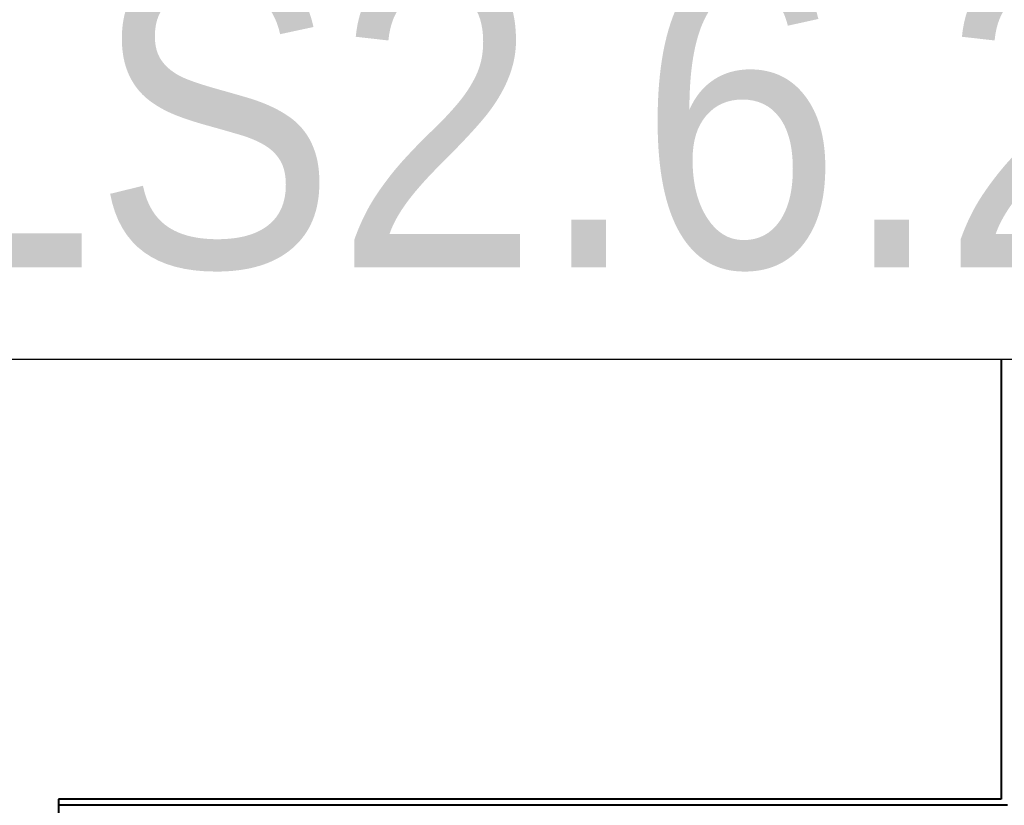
# Model space of a CAD drawing. Header units: millimetres. Extents: x -111 to 116289, y -9307 to 73893.
# Tile 120 of 128: x 84046 to 84851, y 49784 to 50425. Entities that reach past the tile are written whole.
import ezdxf
from ezdxf.enums import TextEntityAlignment as Align

# ---------------------------------------------------------------- set-up
doc = ezdxf.new("R2018")
doc.units = ezdxf.units.MM
doc.set_wipeout_variables(frame=1)
for name, color, linetype, lineweight in [('КИП_выноска', 6, 'Continuous', 25), ('Стены разрез', 7, 'Continuous', 40), ('Стены штриховка', 7, 'Continuous', 40)]:
    doc.layers.add(name, color=color, linetype=linetype, lineweight=lineweight)
doc.styles.add('Arial', font='arial.ttf', dxfattribs={"width": 0.85, "height": 350})
doc.styles.add('GOST 2.304', font='simplex.shx', dxfattribs={"width": 0.65, "oblique": 15})
doc.styles.get("Standard").update_dxf_attribs({"font": 'arial.ttf'})

# ---------------------------------------------------------------- blocks, each defined once
blk = doc.blocks.new('135_SLK_GD_AR_rvt-1-Оборудование_B2_-11_400__На лист секция 5_-11_400')
at = {"layer": 'Стены разрез', "color": 253, "true_color": 0xaaaaaa}
for p, q in [((-12994729.66, -9281005.31), (-12994734.66, -9281005.31)), ((-12994734.66, -9281005.31), (-12994734.66, -9281625.31)), ((-12994734.66, -9281625.31), (-12995504.66, -9281625.31)), ((-12995504.66, -9281625.31), (-12995504.66, -9281650.31))]:
    blk.add_line(p, q, dxfattribs=at)
at = {"layer": 'Стены штриховка', "color": 253, "true_color": 0xaaaaaa}
blk.add_line((-12994729.66, -9281630.31), (-12995504.66, -9281630.31), dxfattribs=at)
blk = doc.blocks.new('A$Cffbd38bb')
at = {"lineweight": 5}
blk.add_blockref('135_SLK_GD_AR_rvt-1-Оборудование_B2_-11_400__На лист секция 5_-11_400', (13077777.11, 9330329.76), dxfattribs=at)
blk = doc.blocks.new('*U190')
at = {"color": 0, "linetype": 'Continuous', "lineweight": 30, "ltscale": 75, "width": 0.85, "flags": 104}
blk.add_attdef('ПРИМЕЧАНИЕ_1', text='', height=2.5, dxfattribs=at).set_placement((8, 3.6106), align=Align.BOTTOM_CENTER)
at = {"color": 0, "lineweight": 30, "style": 'GOST 2.304', "width": 0.85}
for tag, p in [('ИМЯ_КАБЕЛЯ_2', (8, -7.5)), ('ИМЯ_КАБЕЛЯ_3', (8, -12.5)), ('ИМЯ_КАБЕЛЯ_4', (8, -17.5)), ('ИМЯ_КАБЕЛЯ_5', (8, -22.5)), ('ИМЯ_КАБЕЛЯ_6', (8, -27.5)), ('ИМЯ_КАБЕЛЯ_7', (8, -32.5)), ('ИМЯ_КАБЕЛЯ_8', (8, -37.5)), ('ИМЯ_КАБЕЛЯ_9', (8, -42.5))]:
    blk.add_attdef(tag, text='', height=2.5, dxfattribs=at).set_placement(p, align=Align.BOTTOM_CENTER)
at = {"color": 0, "lineweight": 30, "width": 0.85, "flags": 104}
blk.add_attdef('ПРИМЕЧАНИЕ_2', text='', height=2.5, dxfattribs=at).set_placement((8, -7.5301), align=Align.BOTTOM_CENTER)
at = {"linetype": 'Continuous'}
blk.add_wipeout([(0, 2.5), (16, 2.5), (16, -2.5), (0, -2.5)], dxfattribs=at)
at = {"color": 0, "linetype": 'Continuous'}
blk.add_lwpolyline([(0, -2.5), (16, -2.5), (16, 2.5), (0, 2.5)], close=True, dxfattribs=at)
at = {"color": 0, "lineweight": 30, "style": 'GOST 2.304', "width": 0.85}
blk.add_attdef('ИМЯ_КАБЕЛЯ_1', text='', height=2.5, dxfattribs=at).set_placement((8, -2.5), align=Align.BOTTOM_CENTER)

msp = doc.modelspace()

# ---------------------------------------------------------------- block references
msp.add_blockref('A$Cffbd38bb', (1805.72, 1084.05))

# ---------------------------------------------------------------- next in the draw order: block references
at = {"layer": 'КИП_выноска'}
ref = msp.add_blockref('*U190', (83694.68, 50897.01), dxfattribs=dict(at, xscale=100, yscale=100, zscale=100))
lines = msp.add_mtext('\\W0.8500;', dxfattribs={"layer": '0', "color": 0, "lineweight": 30, "insert": (84494.68, 50144), "char_height": 2.5, "attachment_point": 1})
ref.add_attrib('ПРИМЕЧАНИЕ_2', '', (84494.68, 50144), dxfattribs={"flags": 104}).embed_mtext(lines)

# ---------------------------------------------------------------- next in the draw order: block references
ref = msp.add_blockref('*U190', (83694.68, 50398.03), dxfattribs=dict(at, xscale=100, yscale=100, zscale=100))
ref.add_attrib('ИМЯ_КАБЕЛЯ_1', 'LS2.6.2 ', dxfattribs={"layer": '0', "color": 0, "lineweight": 30, "height": 250, "style": 'Arial', "width": 0.85}).set_placement((84494.68, 50148.03), align=Align.BOTTOM_CENTER)

doc.saveas('drawing.dxf')
